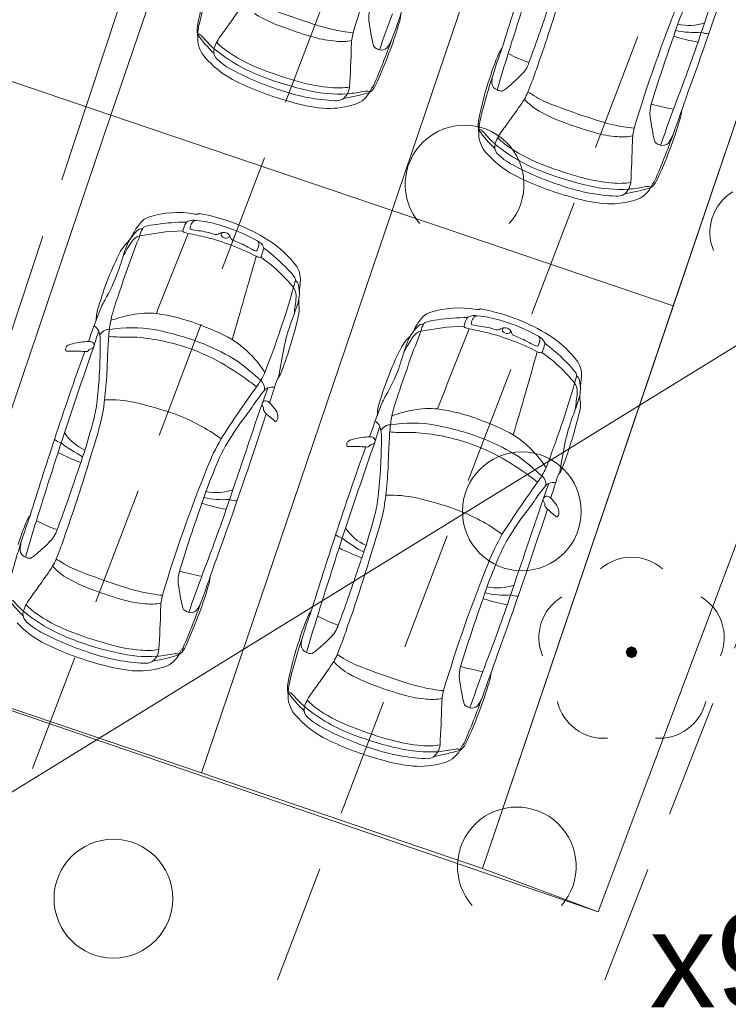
# Model space of a CAD drawing. Header units: metres. Extents: x 6541766 to 6542290, y 5894743 to 5895338.
# Tile 59 of 78: x 6541965.77 to 6541971.74, y 5895241.47 to 5895249.75. Entities that reach past the tile are written whole.
import ezdxf

# ---------------------------------------------------------------- set-up
doc = ezdxf.new("R2010")
doc.units = ezdxf.units.M
doc.linetypes.add('1.0_0.5', pattern=[1.5, 1, -0.5])
doc.linetypes.add('1.5_0.5', pattern=[2, 1.5, -0.5])
for name, color, linetype, lineweight in [('_dr_ścieki kd', 36, 'Continuous', 30), ('A-OPIS', 4, 'Continuous', 20), ('A-PZT', 4, 'Continuous', 9), ('IE - podklad', 8, 'Continuous', 9)]:
    doc.layers.add(name, color=color, linetype=linetype, lineweight=lineweight)
for name, color, linetype in [('jezdnia', 7, 'Continuous'), ('przewód kanalizacyjny', 7, 'Continuous'), ('zadrzewienie  zakrzewienie', 7, 'Continuous')]:
    doc.layers.add(name, color=color, linetype=linetype)
doc.styles.add('MtXpl_Arial33', font='arial.ttf', dxfattribs={"height": 0.2})

# ---------------------------------------------------------------- blocks, each defined once
blk = doc.blocks.new('blok - sanitarne pzt chelmza ng')
at = {"layer": 'przewód kanalizacyjny', "color": 34, "linetype": 'Continuous', "lineweight": 9}
for q in [(6542523.08, 5895278.6), (6542481.059, 5895252.714)]:
    blk.add_line((6542454.82, 5895236.55), q, dxfattribs=at)
blk = doc.blocks.new('blok - podklad szary rfqfqw')
at = {"color": 8, "linetype": 'ByBlock', "lineweight": 9}
for p, q in [((6541966.9941, 5895247.9695), (6541967.1421, 5895247.9769)), ((6541966.778, 5895247.9365), (6541966.9941, 5895247.9695)), ((6541969.1456, 5895247.1335), (6541969.3617, 5895247.1666)), ((6541969.3617, 5895247.1666), (6541969.5096, 5895247.1739))]:
    blk.add_line(p, q, dxfattribs=at)
at = {"color": 8, "linetype": 'Continuous', "lineweight": 9}
for centre in [(6541969.996, 5895245.616), (6541966.556, 5895242.356)]:
    blk.add_circle(centre, 0.5, dxfattribs=at)
at = {"color": 8, "linetype": 'ByBlock', "lineweight": 9}
for centre, radius, start, end in [((6541980.4765, 5895246.0622), 12.4292, 157.99016, 163.24734), ((6542237.269, 5895159.9482), 280.4904, 161.175516, 161.367053), ((6541932.2389, 5895263.2739), 41.629, 340.15378, 341.94072), ((6542001.1869, 5895239.8506), 32.8129, 161.69992, 162.87689), ((6541969.8165, 5895249.2278), 2.5968, 160.99762, 169.45622), ((6541971.5321, 5895248.7095), 4.3708, 161.5402, 166.94486), ((6542047.3074, 5895225.2271), 81.1328, 162.218438, 162.614439), ((6541958.5357, 5895253.4974), 12.3068, 340.40152, 343.42465), ((6541965.0379, 5895251.5766), 3.1096, 323.71621, 327.13784), ((6539964.5826, 5895962.0804), 2127.1906, 340.4308561, 340.4409631), ((6541982.844, 5895245.2593), 12.4292, 157.99016, 163.24734), ((6541968.4171, 5895250.9067), 1.2892, 238.5622, 251.40132), ((6541969.8929, 5895254.9647), 5.5008, 248.62684, 252.27423), ((6541968.9955, 5895249.7684), 0.288, 164.11737, 185.31096), ((6542010.0952, 5895234.9064), 43.8011, 160.11503, 160.53709), ((6541968.6006, 5895249.835), 0.3781, 341.25642, 354.8754), ((6541958.185, 5895253.835), 12.6747, 339.48969, 341.64097), ((6541973.864, 5895248.7959), 2.7154, 156.7614, 162.42115), ((6541900.4928, 5895297.5498), 82.3533, 324.417187, 324.507963), ((6541968.7681, 5895251.3061), 1.6739, 250.81743, 257.17548), ((6541970.8977, 5895250.0481), 2.2104, 187.96816, 193.41876), ((6541965.9177, 5895250.6119), 3.1709, 338.82422, 343.54175), ((6541971.3978, 5895250.1304), 0.4241, 257.92761, 288.97543), ((6541967.6904, 5895249.6656), 0.4286, 174.99882, 188.14176), ((6541967.976, 5895249.5893), 0.71, 171.28598, 181.26541), ((6541967.2679, 5895249.5992), 0.0345, 54.08916, 90.88664), ((6541967.7847, 5895249.3769), 0.405, 141.28713, 151.35243), ((6541968.9341, 5895252.1193), 2.6054, 249.13107, 254.62742), ((6541968.6866, 5895250.8929), 1.2531, 256.61755, 264.88237), ((6541969.1346, 5895249.5145), 0.5748, 166.89201, 178.30963), ((6541971.4543, 5895250.3844), 0.7379, 257.23607, 274.20087), ((6541971.5826, 5895249.8561), 0.2206, 250.34154, 266.88431), ((6541967.5288, 5895249.6104), 0.2652, 187.97992, 228.276), ((6541968.0717, 5895250.1891), 0.9808, 214.88439, 226.91669), ((6541967.1817, 5895249.4865), 0.1764, 41.95967, 52.85972), ((6541967.9703, 5895250.1506), 0.8546, 219.71395, 228.47647), ((6541967.9043, 5895249.3313), 0.5321, 153.21394, 159.82451), ((6541967.827, 5895249.9428), 0.5507, 223.32182, 237.3813), ((6541968.4881, 5895250.4403), 0.8683, 253.62937, 266.28651), ((6541968.4816, 5895249.9802), 0.4094, 263.03131, 281.53638), ((6541962.1569, 5895252.0334), 7.1742, 336.76276, 340.09024), ((6541968.5505, 5895249.7424), 0.3833, 323.85951, 336.61844), ((6541983.5948, 5895245.2177), 13.081, 160.35273, 162.99089), ((6541952.2829, 5895256.3031), 20.3455, 338.96917, 340.66273), ((6541971.6838, 5895250.8507), 1.3006, 251.69471, 261.01063), ((6541967.4914, 5895249.4872), 0.0908, 162.31353, 215.98839), ((6541968.3121, 5895250.6129), 1.4283, 230.50448, 249.94855), ((6541968.2961, 5895250.6264), 1.3797, 236.27448, 250.25048), ((6541959.1302, 5895249.7577), 9.4326, 356.53533, 358.62562), ((6541968.7818, 5895249.5467), 0.036, 198.59644, 232.41767), ((6541968.8387, 5895249.6389), 0.1443, 236.84272, 253.1732), ((6541966.0823, 5895250.4861), 2.9726, 334.30612, 339.93961), ((6541968.8152, 5895249.5626), 0.0643, 253.55432, 314.1479), ((6541971.4699, 5895248.7441), 1.819, 156.59844, 163.18375), ((6541973.1396, 5895248.2673), 3.5372, 159.40416, 163.18471), ((6541981.6116, 5895245.779), 12.2974, 162.53554, 164.02741), ((6541969.9876, 5895249.3814), 0.2056, 140.72566, 155.52932), ((6541970.411, 5895250.4573), 1.1208, 241.78816, 251.54953), ((6541967.9276, 5895249.9381), 0.7792, 222.41746, 244.66155), ((6541967.8046, 5895249.8178), 0.5449, 224.79591, 242.3873), ((6541969.8266, 5895249.4654), 0.2404, 312.31685, 342.75889), ((6541968.7507, 5895251.5927), 2.5562, 242.03466, 252.49078), ((6541968.9571, 5895252.2776), 3.1578, 249.08563, 254.83706), ((6541968.2192, 5895249.9647), 2.0009, 338.51471, 342.69068), ((6541968.701, 5895251.4961), 2.5185, 243.92844, 254.81677), ((6541968.7542, 5895251.7095), 2.6103, 249.08585, 257.65111), ((6541968.4985, 5895250.5224), 1.3438, 254.13827, 265.40177), ((6541972.184, 5895248.4248), 2.5968, 160.99762, 169.45622), ((6541973.8996, 5895247.9066), 4.3708, 161.5402, 166.94486), ((6541969.986, 5895249.2222), 0.2422, 163.60919, 180.3183), ((6541969.8118, 5895249.2273), 0.0683, 185.44512, 250.49876), ((6541968.9711, 5895250.2861), 1.4255, 309.01889, 315.53656), ((6541977.5559, 5895246.3123), 8.0247, 158.6654, 159.32583), ((6541968.4949, 5895250.6851), 1.614, 251.45738, 267.37537), ((6541968.455, 5895250.2326), 1.1039, 256.42582, 273.76489), ((6541968.4505, 5895249.7653), 0.5854, 264.14329, 279.34525), ((6541968.3977, 5895249.2037), 0.1487, 307.80828, 353.82319), ((6541968.1893, 5895250.8991), 1.8331, 279.6208, 286.59036), ((6541968.3919, 5895250.5697), 1.4449, 275.38515, 281.34151), ((6541968.5181, 5895249.253), 0.2239, 281.94032, 330.3808), ((6541968.688, 5895249.0998), 0.0545, 69.8647, 102.61178), ((6541968.6915, 5895249.1133), 0.0406, 54.83854, 68.03289), ((6541968.634, 5895249.2601), 0.1416, 303.77659, 333.67631), ((6541968.4837, 5895249.266), 0.2603, 331.63667, 337.25971), ((6541968.7938, 5895249.133), 0.0772, 136.2281, 155.20743), ((6541968.6958, 5895249.2265), 0.0583, 316.4487, 336.0835), ((6541969.8372, 5895249.262), 0.1101, 244.05228, 259.55671), ((6541969.8239, 5895249.1783), 0.0255, 254.88899, 296.04428), ((6541969.6927, 5895249.3972), 0.2807, 300.48833, 308.80234), ((6541969.5149, 5895249.3825), 0.5834, 329.48768, 336.03007), ((6541969.7728, 5895248.6339), 0.5809, 55.69008, 61.72417), ((6539966.9501, 5895961.2775), 2127.1906, 340.4308561, 340.4409631), ((6541968.4821, 5895250.5365), 1.5356, 253.32007, 263.95389), ((6541968.4333, 5895249.1892), 0.117, 263.96107, 298.31), ((6541967.4054, 5895250.7736), 3.1096, 323.71621, 327.13784), ((6541970.4223, 5895249.4559), 0.5482, 222.39836, 235.5549), ((6541970.5182, 5895249.7869), 0.7924, 238.16566, 250.65411), ((6541968.3723, 5895249.7195), 0.712, 265.81705, 285.65297), ((6541970.7847, 5895250.1038), 1.2892, 238.5622, 251.40132), ((6541972.2604, 5895254.1618), 5.5008, 248.62684, 252.27423), ((6541971.363, 5895248.9654), 0.288, 164.11737, 185.31096), ((6541971.9109, 5895252.2392), 3.2998, 255.52231, 258.85558), ((6542012.4627, 5895234.1035), 43.8011, 160.11503, 160.53709), ((6541970.9682, 5895249.032), 0.3781, 341.25642, 354.8754), ((6541970.058, 5895248.8626), 0.4286, 174.99882, 188.14176), ((6541970.3436, 5895248.7863), 0.71, 171.28598, 181.26541), ((6541902.8604, 5895296.7469), 82.3533, 324.417187, 324.507963), ((6541971.1356, 5895250.5031), 1.6739, 250.81743, 257.17548), ((6541973.2652, 5895249.2452), 2.2104, 187.96816, 193.41876), ((6541968.2853, 5895249.8089), 3.1709, 338.82422, 343.54175), ((6541970.4392, 5895249.3861), 0.9808, 214.88439, 226.91669), ((6541969.6355, 5895248.7963), 0.0345, 54.08916, 90.88664), ((6541969.5492, 5895248.6836), 0.1764, 41.95967, 52.85972), ((6541970.3378, 5895249.3476), 0.8546, 219.71395, 228.47647), ((6541970.1523, 5895248.5739), 0.405, 141.28713, 151.35243), ((6541971.3016, 5895251.3164), 2.6054, 249.13107, 254.62742), ((6541970.8557, 5895249.6373), 0.8683, 253.62937, 266.28651), ((6541971.0541, 5895250.09), 1.2531, 256.61755, 264.88237), ((6541971.5021, 5895248.7115), 0.5748, 166.89201, 178.30963), ((6541969.8963, 5895248.8074), 0.2652, 187.97992, 228.276), ((6541970.2718, 5895248.5283), 0.5321, 153.21394, 159.82451), ((6541970.1945, 5895249.1398), 0.5507, 223.32182, 237.3813), ((6541970.8491, 5895249.1772), 0.4094, 263.03131, 281.53638), ((6541961.4978, 5895248.9547), 9.4326, 356.53533, 358.62562), ((6541971.1493, 5895248.7437), 0.036, 198.59644, 232.41767), ((6541964.5245, 5895251.2305), 7.1742, 336.76276, 340.09024), ((6541970.918, 5895248.9395), 0.3833, 323.85951, 336.61844), ((6541969.8589, 5895248.6842), 0.0908, 162.31353, 215.98839), ((6541970.6796, 5895249.8099), 1.4283, 230.50448, 249.94855), ((6541970.6636, 5895249.8234), 1.3797, 236.27448, 250.25048), ((6541971.2063, 5895248.836), 0.1443, 236.84272, 253.1732), ((6541968.4498, 5895249.6831), 2.9726, 334.30612, 339.93961), ((6541971.1827, 5895248.7596), 0.0643, 253.55432, 314.1479), ((6541970.2951, 5895249.1352), 0.7792, 222.41746, 244.66155), ((6541970.1721, 5895249.0148), 0.5449, 224.79591, 242.3873), ((6541971.1183, 5895250.7897), 2.5562, 242.03466, 252.49078), ((6541971.3247, 5895251.4746), 3.1578, 249.08563, 254.83706), ((6541971.0685, 5895250.6932), 2.5185, 243.92844, 254.81677), ((6541971.1217, 5895250.9065), 2.6103, 249.08585, 257.65111), ((6541970.866, 5895249.7194), 1.3438, 254.13827, 265.40177), ((6541971.0015, 5895248.4571), 0.1416, 303.77659, 333.67631), ((6541971.0634, 5895248.4236), 0.0583, 316.4487, 336.0835), ((6541970.8625, 5895249.8821), 1.614, 251.45738, 267.37537), ((6541970.8226, 5895249.4297), 1.1039, 256.42582, 273.76489), ((6541970.818, 5895248.9624), 0.5854, 264.14329, 279.34525), ((6541970.7652, 5895248.4007), 0.1487, 307.80828, 353.82319), ((6541970.5569, 5895250.0961), 1.8331, 279.6208, 286.59036), ((6541970.7594, 5895249.7667), 1.4449, 275.38515, 281.34151), ((6541970.8856, 5895248.45), 0.2239, 281.94032, 330.3808), ((6541971.0555, 5895248.2968), 0.0545, 69.8647, 102.61178), ((6541971.0591, 5895248.3103), 0.0406, 54.83854, 68.03289), ((6541970.8512, 5895248.463), 0.2603, 331.63667, 337.25971), ((6541971.1613, 5895248.3301), 0.0772, 136.2281, 155.20743), ((6541970.8496, 5895249.7335), 1.5356, 253.32007, 263.95389), ((6541970.7398, 5895248.9166), 0.712, 265.81705, 285.65297), ((6541970.8009, 5895248.3862), 0.117, 263.96107, 298.31), ((6541967.0992, 5895247.7687), 0.4182, 134.78774, 149.36891), ((6541966.8879, 5895247.9733), 0.1242, 106.31028, 132.08343), ((6541967.1012, 5895247.3257), 0.806, 79.80576, 107.93425), ((6541967.1954, 5895248.0269), 0.0338, 117.74854, 152.77186), ((6541967.2295, 5895247.9435), 0.1238, 77.97471, 113.74442), ((6541967.2545, 5895248.0221), 0.0425, 88.99579, 150.18463), ((6541967.277, 5895248.3019), 0.1859, 259.70499, 266.69007), ((6541967.1898, 5895247.2185), 0.8487, 72.41689, 85.57581), ((6541967.2651, 5895248.1307), 0.0144, 274.97663, 317.74613), ((6541967.2813, 5895248.1147), 0.00831, 80.0944, 131.64394), ((6541966.9889, 5895246.5039), 1.6455, 59.48385, 79.71641), ((6541967.0302, 5895247.694), 0.3954, 134.71677, 152.01673), ((6541965.558, 5895248.5814), 1.3248, 330.11566, 333.08915), ((6541966.7927, 5895247.9415), 0.0527, 81.86003, 140.53449), ((6541967.0967, 5895247.846), 0.3313, 153.52485, 164.14839), ((6541966.8328, 5895247.9759), 0.0372, 110.4707, 151.41505), ((6541966.955, 5895247.6183), 0.4151, 94.75597, 109.01206), ((6541967.1576, 5895246.5097), 1.5405, 89.50703, 98.84838), ((6541967.1508, 5895247.9758), 0.0088, 172.76704, 254.01963), ((6541967.4001, 5895247.9222), 0.2638, 152.90406, 168.03996), ((6541967.313, 5895247.9835), 0.1125, 147.91706, 171.27031), ((6541967.2125, 5895247.9995), 0.0108, 174.49739, 263.72439), ((6541967.4081, 5895248.9652), 0.9961, 258.60685, 262.08905), ((6541967.1861, 5895247.2593), 0.7243, 71.89777, 83.27164), ((6541967.0172, 5895246.5422), 1.546, 60.87977, 73.89084), ((6541979.4592, 5895243.0836), 13.578, 159.05907, 161.27545), ((6541968.155, 5895246.9624), 1.7146, 147.24121, 152.34762), ((6541966.4167, 5895248.1137), 0.348, 315.73634, 326.42545), ((6541966.8101, 5895247.8227), 0.1182, 105.76462, 145.2232), ((6542305.5771, 5895113.9729), 363.952, 158.399375, 158.513649), ((6541967.297, 5895248.3876), 0.4458, 250.52175, 255.38123), ((6541965.6791, 5895240.7042), 7.4067, 77.08414, 78.27314), ((6541966.8558, 5895246.0164), 1.9662, 62.67295, 75.9051), ((6541967.4224, 5895247.9898), 0.0435, 255.04165, 305.55766), ((6541967.4825, 5895247.9016), 0.0632, 67.53453, 123.40724), ((6541967.4828, 5895247.945), 0.02, 100.28788, 174.01906), ((6541967.4944, 5895247.9524), 0.0319, 189.56076, 232.01898), ((6541967.5066, 5895247.9675), 0.0514, 231.6454, 287.77938), ((6541967.4927, 5895247.9141), 0.048, 27.52786, 73.16338), ((6541967.5173, 5895247.9343), 0.0164, 287.7624, 27.75354), ((6541967.3846, 5895247.8529), 0.1722, 21.69566, 28.97128), ((6541967.5734, 5895247.9262), 0.0303, 198.60575, 245.04043), ((6541967.2451, 5895247.0306), 0.9237, 61.24927, 70.02834), ((6541967.7143, 5895247.787), 0.1194, 25.86571, 62.39629), ((6541967.7334, 5895247.8622), 0.0473, 340.92986, 40.16325), ((6541967.3405, 5895247.0925), 0.9599, 39.74002, 59.71982), ((6541968.9734, 5895246.6021), 2.6466, 152.90426, 163.87467), ((6541966.9657, 5895247.5896), 0.411, 136.8307, 147.97407), ((6541967.4396, 5895247.5305), 0.8349, 155.2904, 161.44166), ((6541968.0524, 5895248.4873), 0.7418, 240.70025, 246.2738), ((6541967.7575, 5895247.8171), 0.00955, 247.91697, 337.56255), ((6541967.6, 5895247.8908), 0.1835, 335.03809, 346.1035), ((6541973.428, 5895245.9204), 5.9201, 161.21938, 161.84487), ((6541967.8076, 5895247.8311), 0.0162, 342.94905, 29.60093), ((6541966.9891, 5895246.6924), 1.4123, 42.60731, 53.77502), ((6541962.1389, 5895249.1726), 4.7145, 340.81001, 343.02646), ((6541909.8918, 5895264.0755), 60.1219, 343.56261, 344.257182), ((6541967.7969, 5895247.8348), 0.0812, 241.7979, 263.99463), ((6541967.7894, 5895247.7673), 0.0134, 265.40197, 349.93896), ((6541967.0097, 5895246.6372), 1.369, 39.03669, 54.86273), ((6541967.8271, 5895247.4205), 0.3042, 31.97924, 48.52548), ((6541967.9309, 5895247.5712), 0.2001, 0.47638, 42.42489), ((6541965.2183, 5895248.132), 1.4644, 329.7245, 339.65808), ((6541963.6789, 5895248.7247), 4.5618, 344.41941, 345.19858), ((6541968.0633, 5895247.5661), 0.0269, 345.46128, 35.41116), ((6541968.0581, 5895247.5123), 0.0565, 6.56544, 56.41618), ((6541967.7416, 5895247.5662), 0.3895, 352.90606, 0.96626), ((6541960.0789, 5895249.7949), 8.3171, 338.78882, 343.97899), ((6541967.966, 5895247.4263), 0.1297, 356.9947, 34.35047), ((6541967.8461, 5895247.4514), 0.2764, 342.17561, 14.09079), ((6541968.6032, 5895247.4362), 0.4822, 170.21349, 176.31256), ((6541967.0627, 5895247.0663), 0.6657, 150.54411, 160.86388), ((6541971.9076, 5895245.6664), 5.597, 161.4995, 163.40944), ((6541964.2117, 5895247.8173), 3.9041, 352.00469, 354.15219), ((6541968.3829, 5895247.3816), 0.2652, 174.43295, 186.0042), ((6541966.7012, 5895247.2335), 0.2895, 159.01072, 181.23986), ((6541964.6788, 5895248.4777), 3.6058, 339.62234, 342.05725), ((6541967.8911, 5895247.3176), 0.2309, 344.25993, 9.01435), ((6541969.4687, 5895246.5227), 0.806, 79.80576, 107.93425), ((6541969.6446, 5895247.4989), 0.1859, 259.70499, 266.69007), ((6541969.6326, 5895247.3277), 0.0144, 274.97663, 317.74613), ((6541969.6488, 5895247.3118), 0.00831, 80.0944, 131.64394), ((6541969.3565, 5895245.7009), 1.6455, 59.48385, 79.71641), ((6541972.0211, 5895245.1058), 5.9971, 158.6971, 161.12013), ((6541967.2438, 5895247.0768), 0.7249, 164.98927, 174.42739), ((6541967.0636, 5895245.5867), 1.7212, 101.77918, 107.9165), ((6541966.8487, 5895246.5413), 0.743, 84.65373, 100.58975), ((6541966.7172, 5895245.7623), 1.5319, 68.97699, 82.47028), ((6541964.4317, 5895248.1276), 3.7836, 339.46407, 346.66659), ((6541969.4667, 5895246.9657), 0.4182, 134.78774, 149.36891), ((6541969.2554, 5895247.1703), 0.1242, 106.31028, 132.08343), ((6541969.3226, 5895246.8153), 0.4151, 94.75597, 109.01206), ((6541969.5251, 5895245.7067), 1.5405, 89.50703, 98.84838), ((6541969.7677, 5895247.1193), 0.2638, 152.90406, 168.03996), ((6541969.5629, 5895247.2239), 0.0338, 117.74854, 152.77186), ((6541969.597, 5895247.1406), 0.1238, 77.97471, 113.74442), ((6541969.6805, 5895247.1805), 0.1125, 147.91706, 171.27031), ((6541969.6221, 5895247.2191), 0.0425, 88.99579, 150.18463), ((6541969.5573, 5895246.4155), 0.8487, 72.41689, 85.57581), ((6541966.3504, 5895247.0966), 0.0912, 24.16037, 62.10183), ((6541966.5163, 5895247.0757), 0.0718, 85.22645, 111.48359), ((6541968.9814, 5895246.8886), 2.4727, 173.99788, 177.68385), ((6541966.7063, 5895246.0178), 1.1442, 80.26424, 99.25275), ((6541966.4313, 5895244.7289), 2.4617, 68.8879, 79.02974), ((6541966.7013, 5895245.5368), 1.7494, 60.73325, 71.13871), ((6541969.3952, 5895246.7113), 1.4306, 159.07834, 168.8723), ((6541969.3978, 5895246.8911), 0.3954, 134.71677, 152.01673), ((6541967.9256, 5895247.7784), 1.3248, 330.11566, 333.08915), ((6541969.1603, 5895247.1385), 0.0527, 81.86003, 140.53449), ((6541969.4642, 5895247.043), 0.3313, 153.52485, 164.14839), ((6541969.2004, 5895247.1729), 0.0372, 110.4707, 151.41505), ((6542307.9446, 5895113.1699), 363.952, 158.399375, 158.513649), ((6541969.5184, 5895247.1728), 0.0088, 172.76704, 254.01963), ((6541969.6646, 5895247.5847), 0.4458, 250.52175, 255.38123), ((6541968.0467, 5895239.9012), 7.4067, 77.08414, 78.27314), ((6541969.58, 5895247.1965), 0.0108, 174.49739, 263.72439), ((6541969.7756, 5895248.1623), 0.9961, 258.60685, 262.08905), ((6541969.5537, 5895246.4563), 0.7243, 71.89777, 83.27164), ((6541969.79, 5895247.1868), 0.0435, 255.04165, 305.55766), ((6541969.3848, 5895245.7392), 1.546, 60.87977, 73.89084), ((6541969.85, 5895247.0987), 0.0632, 67.53453, 123.40724), ((6541969.8504, 5895247.1421), 0.02, 100.28788, 174.01906), ((6541969.8619, 5895247.1495), 0.0319, 189.56076, 232.01898), ((6541969.8603, 5895247.1111), 0.048, 27.52786, 73.16338), ((6541968.094, 5895246.5235), 1.769, 159.8141, 164.03209), ((6541966.1464, 5895247.0492), 0.2995, 357.74661, 16.42663), ((6541966.5427, 5895247.0305), 0.1237, 115.18512, 145.04421), ((6541966.583, 5895247.4779), 0.394, 260.33764, 270.44027), ((6541966.422, 5895232.2929), 14.7919, 88.71758, 89.36434), ((6541966.6069, 5895245.2918), 1.7952, 70.66658, 85.33197), ((6541967.0506, 5895246.2829), 0.9297, 32.7369, 57.03369), ((6541981.8267, 5895242.2807), 13.578, 159.05907, 161.27545), ((6541969.3333, 5895246.7867), 0.411, 136.8307, 147.97407), ((6541970.5225, 5895246.1594), 1.7146, 147.24121, 152.34762), ((6541969.8071, 5895246.7276), 0.8349, 155.2904, 161.44166), ((6541968.7843, 5895247.3107), 0.348, 315.73634, 326.42545), ((6541969.1777, 5895247.0198), 0.1182, 105.76462, 145.2232), ((6541969.2234, 5895245.2134), 1.9662, 62.67295, 75.9051), ((6541969.8742, 5895247.1646), 0.0514, 231.6454, 287.77938), ((6541969.8848, 5895247.1313), 0.0164, 287.7624, 27.75354), ((6541969.7522, 5895247.0499), 0.1722, 21.69566, 28.97128), ((6541969.9409, 5895247.1232), 0.0303, 198.60575, 245.04043), ((6541969.6126, 5895246.2276), 0.9237, 61.24927, 70.02834), ((6541970.0818, 5895246.984), 0.1194, 25.86571, 62.39629), ((6541970.1009, 5895247.0593), 0.0473, 340.92986, 40.16325), ((6541969.7081, 5895246.2896), 0.9599, 39.74002, 59.71982), ((6542020.0792, 5895228.2516), 56.8682, 160.75051, 161.61062), ((6541966.1964, 5895246.9797), 0.0425, 162.46603, 191.70985), ((6541966.1933, 5895246.9797), 0.0396, 125.4297, 161.152), ((6541966.231, 5895246.9062), 0.1219, 98.83084, 119.81536), ((6541966.3258, 5895246.6319), 0.4108, 96.32248, 106.04398), ((6541966.369, 5895246.45), 0.5968, 92.14374, 98.52193), ((6541966.3496, 5895246.9753), 0.0711, 67.48119, 92.3639), ((6541966.3709, 5895246.956), 0.0286, 89.60133, 136.7781), ((6541966.365, 5895247.012), 0.0281, 282.55525, 334.82722), ((6541966.3622, 5895247.0135), 0.0312, 334.53233, 62.10086), ((6541962.0678, 5895247.0267), 4.3778, 353.69075, 0.14003), ((6541972.0116, 5895246.6481), 5.5114, 176.45828, 178.60783), ((6541966.6556, 5895245.4475), 1.6322, 58.92177, 70.47071), ((6541966.635, 5895245.347), 1.812, 57.80073, 67.85565), ((6541984.0061, 5895243.963), 16.2977, 169.30565, 170.17468), ((6541971.341, 5895245.7992), 2.6466, 152.90426, 163.87467), ((6541964.5065, 5895248.3696), 4.7145, 340.81001, 343.02646), ((6541970.42, 5895247.6844), 0.7418, 240.70025, 246.2738), ((6541970.1251, 5895247.0141), 0.00955, 247.91697, 337.56255), ((6541969.9675, 5895247.0879), 0.1835, 335.03809, 346.1035), ((6541975.7955, 5895245.1174), 5.9201, 161.21938, 161.84487), ((6541970.1751, 5895247.0281), 0.0162, 342.94905, 29.60093), ((6541969.3567, 5895245.8894), 1.4123, 42.60731, 53.77502), ((6541988.9598, 5895238.7624), 24.0839, 160.09607, 161.95802), ((6541966.1606, 5895246.9713), 0.00586, 181.65504, 275.78891), ((6541966.2013, 5895248.3079), 1.3431, 268.28748, 269.56141), ((6541966.2092, 5895245.3048), 1.6602, 86.36172, 90.62718), ((6541966.3236, 5895246.9907), 0.0304, 252.66881, 330.23322), ((6541912.2593, 5895263.2725), 60.1219, 343.56261, 344.257182), ((6541970.1644, 5895247.0318), 0.0812, 241.7979, 263.99463), ((6541970.157, 5895246.9644), 0.0134, 265.40197, 349.93896), ((6541969.3772, 5895245.8343), 1.369, 39.03669, 54.86273), ((6541970.2984, 5895246.7682), 0.2001, 0.47638, 42.42489), ((6541966.2908, 5895244.8102), 2.3664, 51.58307, 59.32106), ((6541966.0965, 5895244.8732), 2.5081, 47.32532, 53.15329), ((6541967.5859, 5895247.329), 1.4644, 329.7245, 339.65808), ((6541970.1947, 5895246.6175), 0.3042, 31.97924, 48.52548), ((6541962.1795, 5895247.0422), 4.3302, 353.53814, 356.5543), ((6541967.2175, 5895247.0659), 0.6759, 323.54987, 335.50896), ((6541968.0236, 5895246.6798), 0.0996, 139.79773, 157.51278), ((6541967.7732, 5895246.8639), 0.2115, 325.49266, 342.48357), ((6541966.0465, 5895247.9217), 4.5618, 344.41941, 345.19858), ((6541970.4308, 5895246.7631), 0.0269, 345.46128, 35.41116), ((6541970.4256, 5895246.7093), 0.0565, 6.56544, 56.41618), ((6541970.1091, 5895246.7633), 0.3895, 352.90606, 0.96626), ((6541975.0857, 5895241.3625), 9.042, 144.1012, 147.46043), ((6541967.7409, 5895246.6471), 0.0895, 352.91514, 51.54512), ((6541964.3908, 5895247.8371), 3.6618, 339.10083, 341.15823), ((6541967.8715, 5895246.6042), 0.0526, 106.73159, 142.69057), ((6541967.896, 5895246.561), 0.1015, 80.0491, 112.93363), ((6541459.8944, 5895407.582), 532.8968, 342.409089, 342.430217), ((6541962.4465, 5895248.9919), 8.3171, 338.78882, 343.97899), ((6541970.3336, 5895246.6233), 0.1297, 356.9947, 34.35047), ((6541970.2137, 5895246.6485), 0.2764, 342.17561, 14.09079), ((6541970.9708, 5895246.6332), 0.4822, 170.21349, 176.31256), ((6541968.9054, 5895245.7344), 1.4036, 140.02793, 145.81578), ((6541969.4302, 5895246.2634), 0.6657, 150.54411, 160.86388), ((6541974.2752, 5895244.8634), 5.597, 161.4995, 163.40944), ((6541967.0463, 5895247.6747), 3.6058, 339.62234, 342.05725), ((6541966.5793, 5895247.0143), 3.9041, 352.00469, 354.15219), ((6541970.7505, 5895246.5786), 0.2652, 174.43295, 186.0042), ((6541965.1603, 5895246.6949), 1.2676, 345.60675, 353.23592), ((6541965.271, 5895246.6657), 1.2162, 344.75879, 354.7737), ((6541966.5203, 5895245.5089), 1.0467, 77.79352, 92.08466), ((6541966.0504, 5895243.5467), 3.0642, 70.3839, 76.96378), ((6542233.2956, 5895156.0161), 280.4904, 161.175516, 161.367053), ((6541965.2137, 5895248.2602), 3.0695, 322.92181, 325.53035), ((6541967.8357, 5895246.5164), 0.028, 120.7743, 215.92265), ((6541967.7333, 5895246.4411), 0.099, 28.94297, 36.4132), ((6541967.7995, 5895246.4801), 0.0223, 349.21668, 23.71812), ((6541967.8391, 5895246.5212), 0.0261, 81.76075, 132.74621), ((6541967.8308, 5895246.4912), 0.0571, 43.53701, 77.81505), ((6541967.2965, 5895246.0122), 0.7747, 36.01422, 42.00305), ((6541974.3886, 5895244.3028), 5.9971, 158.6971, 161.12013), ((6541969.0687, 5895246.4305), 0.2895, 159.01072, 181.23986), ((6541969.2163, 5895245.7383), 0.743, 84.65373, 100.58975), ((6541970.2586, 5895246.5147), 0.2309, 344.25993, 9.01435), ((6541966.5295, 5895244.9538), 1.5781, 53.72549, 69.61769), ((6541928.2655, 5895259.3417), 41.629, 340.15378, 341.94072), ((6541969.3618, 5895245.0994), 2.1457, 142.36457, 149.18911), ((6541967.8439, 5895246.473), 0.0227, 172.60312, 211.86016), ((6541967.2592, 5895245.9993), 0.73, 36.80701, 39.23099), ((6541966.5608, 5895244.8708), 2.0243, 48.22482, 50.67506), ((6541967.8496, 5895246.4132), 0.0916, 352.26065, 36.54557), ((6541967.9023, 5895246.4036), 0.0381, 308.88812, 355.85933), ((6541969.6113, 5895246.2738), 0.7249, 164.98927, 174.42739), ((6541969.4311, 5895244.7837), 1.7212, 101.77918, 107.9165), ((6541969.0848, 5895244.9594), 1.5319, 68.97699, 82.47028), ((6541966.7992, 5895247.3246), 3.7836, 339.46407, 346.66659), ((6541971.7627, 5895245.9083), 1.4306, 159.07834, 168.8723), ((6541954.1089, 5895249.7963), 12.7457, 343.29118, 344.45156), ((6541959.488, 5895248.2587), 7.2146, 342.2099, 344.62581), ((6541967.9411, 5895246.4156), 0.0473, 228.03488, 242.63096), ((6541967.9225, 5895246.3788), 0.00607, 238.26215, 307.2572), ((6541968.7179, 5895246.2936), 0.0912, 24.16037, 62.10183), ((6541970.4615, 5895245.7205), 1.769, 159.8141, 164.03209), ((6541968.5139, 5895246.2462), 0.2995, 357.74661, 16.42663), ((6541968.9102, 5895246.2275), 0.1237, 115.18512, 145.04421), ((6541968.8839, 5895246.2727), 0.0718, 85.22645, 111.48359), ((6541971.349, 5895246.0856), 2.4727, 173.99788, 177.68385), ((6541969.0738, 5895245.2149), 1.1442, 80.26424, 99.25275), ((6541968.7989, 5895243.9259), 2.4617, 68.8879, 79.02974), ((6541969.0688, 5895244.7339), 1.7494, 60.73325, 71.13871), ((6541966.4766, 5895246.4953), 0.3971, 213.07923, 246.21949), ((6541968.6933, 5895245.8289), 0.4108, 96.32248, 106.04398), ((6541968.7365, 5895245.647), 0.5968, 92.14374, 98.52193), ((6541968.7171, 5895246.1724), 0.0711, 67.48119, 92.3639), ((6541968.7298, 5895246.2105), 0.0312, 334.53233, 62.10086), ((6541964.4354, 5895246.2238), 4.3778, 353.69075, 0.14003), ((6541968.9506, 5895246.6749), 0.394, 260.33764, 270.44027), ((6541968.7895, 5895231.4899), 14.7919, 88.71758, 89.36434), ((6541968.9745, 5895244.4888), 1.7952, 70.66658, 85.33197), ((6541969.4182, 5895245.48), 0.9297, 32.7369, 57.03369), ((6541997.2135, 5895235.9185), 32.8129, 161.69992, 162.87689), ((6541966.1881, 5895246.3938), 0.2146, 233.3895, 250.08808), ((6541961.4989, 5895247.5867), 4.8222, 341.69416, 343.18903), ((6541967.1173, 5895247.5505), 1.6882, 233.57867, 240.93852), ((6541968.9745, 5895245.35), 1.7468, 149.90273, 158.67823), ((6541968.8213, 5895245.4266), 1.5138, 149.34823, 160.37246), ((6541991.3273, 5895237.9594), 24.0839, 160.09607, 161.95802), ((6542022.4468, 5895227.4486), 56.8682, 160.75051, 161.61062), ((6541968.5639, 5895246.1768), 0.0425, 162.46603, 191.70985), ((6541968.5281, 5895246.1683), 0.00586, 181.65504, 275.78891), ((6541968.5608, 5895246.1768), 0.0396, 125.4297, 161.152), ((6541968.5688, 5895247.505), 1.3431, 268.28748, 269.56141), ((6541968.5985, 5895246.1032), 0.1219, 98.83084, 119.81536), ((6541968.5767, 5895244.5018), 1.6602, 86.36172, 90.62718), ((6541968.6912, 5895246.1877), 0.0304, 252.66881, 330.23322), ((6541968.7384, 5895246.153), 0.0286, 89.60133, 136.7781), ((6541968.7325, 5895246.209), 0.0281, 282.55525, 334.82722), ((6541974.3791, 5895245.8451), 5.5114, 176.45828, 178.60783), ((6541969.0232, 5895244.6446), 1.6322, 58.92177, 70.47071), ((6541969.0025, 5895244.5441), 1.812, 57.80073, 67.85565), ((6541986.3736, 5895243.16), 16.2977, 169.30565, 170.17468), ((6542043.3339, 5895221.295), 81.1328, 162.218438, 162.614439), ((6541967.1353, 5895248.2384), 2.371, 243.8286, 248.87872), ((6541945.3543, 5895253.1524), 22.1066, 340.87803, 341.3275), ((6541978.5289, 5895241.9958), 12.8938, 161.28986, 161.55739), ((6541968.464, 5895244.0703), 2.5081, 47.32532, 53.15329), ((6541954.5622, 5895249.5653), 12.3068, 340.40152, 343.42465), ((6541978.8705, 5895241.3272), 12.4292, 157.99016, 163.24734), ((6541968.6583, 5895244.0073), 2.3664, 51.58307, 59.32106), ((6541970.1408, 5895246.061), 0.2115, 325.49266, 342.48357), ((6541954.2115, 5895249.9029), 12.6747, 339.48969, 341.64097), ((6541969.8905, 5895244.8637), 2.7154, 156.7614, 162.42115), ((6541964.5471, 5895246.2393), 4.3302, 353.53814, 356.5543), ((6541969.5851, 5895246.2629), 0.6759, 323.54987, 335.50896), ((6541970.1084, 5895245.8441), 0.0895, 352.91514, 51.54512), ((6541462.2619, 5895406.779), 532.8968, 342.409089, 342.430217), ((6541970.3911, 5895245.8768), 0.0996, 139.79773, 157.51278), ((6541977.4532, 5895240.5596), 9.042, 144.1012, 147.46043), ((6541971.2729, 5895244.9314), 1.4036, 140.02793, 145.81578), ((6541966.7584, 5895247.0341), 3.6618, 339.10083, 341.15823), ((6541970.2391, 5895245.8012), 0.0526, 106.73159, 142.69057), ((6541970.2635, 5895245.758), 0.1015, 80.0491, 112.93363), ((6541967.4243, 5895246.1983), 0.4241, 257.92761, 288.97543), ((6541967.5279, 5895245.892), 1.2676, 345.60675, 353.23592), ((6541967.6385, 5895245.8627), 1.2162, 344.75879, 354.7737), ((6541968.8878, 5895244.7059), 1.0467, 77.79352, 92.08466), ((6541970.2032, 5895245.7134), 0.028, 120.7743, 215.92265), ((6541970.2066, 5895245.7183), 0.0261, 81.76075, 132.74621), ((6541970.1983, 5895245.6883), 0.0571, 43.53701, 77.81505), ((6541979.6213, 5895241.2856), 13.081, 160.35273, 162.99089), ((6541967.7104, 5895246.9186), 1.3006, 251.69471, 261.01063), ((6541967.4809, 5895246.4522), 0.7379, 257.23607, 274.20087), ((6541967.6091, 5895245.924), 0.2206, 250.34154, 266.88431), ((6541968.4179, 5895242.7437), 3.0642, 70.3839, 76.96378), ((6542235.6631, 5895155.2132), 280.4904, 161.175516, 161.367053), ((6541967.5812, 5895247.4573), 3.0695, 322.92181, 325.53035), ((6541970.1008, 5895245.6382), 0.099, 28.94297, 36.4132), ((6541970.1671, 5895245.6771), 0.0223, 349.21668, 23.71812), ((6541970.2114, 5895245.67), 0.0227, 172.60312, 211.86016), ((6541969.6267, 5895245.1964), 0.73, 36.80701, 39.23099), ((6541969.664, 5895245.2092), 0.7747, 36.01422, 42.00305), ((6541970.2171, 5895245.6102), 0.0916, 352.26065, 36.54557), ((6541969.1661, 5895244.3352), 3.5372, 159.40416, 163.18471), ((6541966.0142, 5895245.4493), 0.2056, 140.72566, 155.52932), ((6541948.3095, 5895252.3709), 20.3455, 338.96917, 340.66273), ((6541956.4765, 5895248.9934), 12.7457, 343.29118, 344.45156), ((6541968.897, 5895244.1508), 1.5781, 53.72549, 69.61769), ((6541930.633, 5895258.5388), 41.629, 340.15378, 341.94072), ((6541971.7293, 5895244.2964), 2.1457, 142.36457, 149.18911), ((6541968.9284, 5895244.0678), 2.0243, 48.22482, 50.67506), ((6541970.3087, 5895245.6127), 0.0473, 228.03488, 242.63096), ((6541970.2901, 5895245.5758), 0.00607, 238.26215, 307.2572), ((6541970.2698, 5895245.6006), 0.0381, 308.88812, 355.85933), ((6541967.4964, 5895244.812), 1.819, 156.59844, 163.18375), ((6541977.6382, 5895241.8469), 12.2974, 162.53554, 164.02741), ((6541966.4375, 5895246.5252), 1.1208, 241.78816, 251.54953), ((6541961.8556, 5895247.4557), 7.2146, 342.2099, 344.62581), ((6541965.8531, 5895245.5332), 0.2404, 312.31685, 342.75889), ((6541964.2457, 5895246.0326), 2.0009, 338.51471, 342.69068), ((6541999.581, 5895235.1155), 32.8129, 161.69992, 162.87689), ((6541968.5556, 5895245.5908), 0.2146, 233.3895, 250.08808), ((6541968.8441, 5895245.6923), 0.3971, 213.07923, 246.21949), ((6541971.342, 5895244.5471), 1.7468, 149.90273, 158.67823), ((6541969.9261, 5895243.9744), 4.3708, 161.5402, 166.94486), ((6541966.0126, 5895245.2901), 0.2422, 163.60919, 180.3183), ((6541964.9976, 5895246.354), 1.4255, 309.01889, 315.53656), ((6541963.8664, 5895246.7837), 4.8222, 341.69416, 343.18903), ((6541969.4849, 5895246.7475), 1.6882, 233.57867, 240.93852), ((6541980.8964, 5895241.1928), 12.8938, 161.28986, 161.55739), ((6541971.1888, 5895244.6237), 1.5138, 149.34823, 160.37246), ((6541965.8383, 5895245.2952), 0.0683, 185.44512, 250.49876), ((6541965.7192, 5895245.4651), 0.2807, 300.48833, 308.80234), ((6541973.5824, 5895242.3802), 8.0247, 158.6654, 159.32583), ((6542045.7014, 5895220.4921), 81.1328, 162.218438, 162.614439), ((6541969.5029, 5895247.4355), 2.371, 243.8286, 248.87872), ((6541956.9298, 5895248.7623), 12.3068, 340.40152, 343.42465), ((6541947.7218, 5895252.3494), 22.1066, 340.87803, 341.3275), ((6541965.8637, 5895245.3299), 0.1101, 244.05228, 259.55671), ((6541965.8504, 5895245.2462), 0.0255, 254.88899, 296.04428), ((6541963.432, 5895246.8415), 3.1096, 323.71621, 327.13784), ((6541965.5414, 5895245.4504), 0.5834, 329.48768, 336.03007), ((6541966.4489, 5895245.5238), 0.5482, 222.39836, 235.5549), ((6541965.7993, 5895244.7018), 0.5809, 55.69008, 61.72417), ((6541966.5447, 5895245.8548), 0.7924, 238.16566, 250.65411), ((6539962.9766, 5895957.3454), 2127.1906, 340.4308561, 340.4409631), ((6541981.2381, 5895240.5242), 12.4292, 157.99016, 163.24734), ((6541966.8112, 5895246.1717), 1.2892, 238.5622, 251.40132), ((6541968.2869, 5895250.2296), 5.5008, 248.62684, 252.27423), ((6541967.3895, 5895245.0333), 0.288, 164.11737, 185.31096), ((6541967.9375, 5895248.3071), 3.2998, 255.52231, 258.85558), ((6541956.579, 5895249.0999), 12.6747, 339.48969, 341.64097), ((6541972.258, 5895244.0608), 2.7154, 156.7614, 162.42115), ((6541898.8869, 5895292.8148), 82.3533, 324.417187, 324.507963), ((6541967.1622, 5895246.571), 1.6739, 250.81743, 257.17548), ((6541969.2918, 5895245.3131), 2.2104, 187.96816, 193.41876), ((6542008.4893, 5895230.1714), 43.8011, 160.11503, 160.53709), ((6541966.9947, 5895245.0999), 0.3781, 341.25642, 354.8754), ((6541969.7919, 5895245.3954), 0.4241, 257.92761, 288.97543), ((6541967.3281, 5895247.3843), 2.6054, 249.13107, 254.62742), ((6541967.0806, 5895246.1578), 1.2531, 256.61755, 264.88237), ((6541967.5286, 5895244.7794), 0.5748, 166.89201, 178.30963), ((6541964.3118, 5895245.8768), 3.1709, 338.82422, 343.54175), ((6541969.8484, 5895245.6493), 0.7379, 257.23607, 274.20087), ((6541969.9767, 5895245.1211), 0.2206, 250.34154, 266.88431), ((6541966.4658, 5895245.454), 0.9808, 214.88439, 226.91669), ((6541966.3643, 5895245.4155), 0.8546, 219.71395, 228.47647), ((6541966.2984, 5895244.5962), 0.5321, 153.21394, 159.82451), ((6541966.221, 5895245.2077), 0.5507, 223.32182, 237.3813), ((6541966.1788, 5895244.6418), 0.405, 141.28713, 151.35243), ((6541966.8822, 5895245.7052), 0.8683, 253.62937, 266.28651), ((6541966.8756, 5895245.2451), 0.4094, 263.03131, 281.53638), ((6541960.551, 5895247.2983), 7.1742, 336.76276, 340.09024), ((6541966.9445, 5895245.0074), 0.3833, 323.85951, 336.61844), ((6541981.9889, 5895240.4827), 13.081, 160.35273, 162.99089), ((6541950.677, 5895251.568), 20.3455, 338.96917, 340.66273), ((6541970.0779, 5895246.1156), 1.3006, 251.69471, 261.01063), ((6541965.8854, 5895244.7521), 0.0908, 162.31353, 215.98839), ((6541966.7062, 5895245.8778), 1.4283, 230.50448, 249.94855), ((6541966.6902, 5895245.8913), 1.3797, 236.27448, 250.25048), ((6541957.5243, 5895245.0226), 9.4326, 356.53533, 358.62562), ((6541967.1758, 5895244.8116), 0.036, 198.59644, 232.41767), ((6541967.2328, 5895244.9038), 0.1443, 236.84272, 253.1732), ((6541967.2093, 5895244.8275), 0.0643, 253.55432, 314.1479), ((6541971.5337, 5895243.5322), 3.5372, 159.40416, 163.18471), ((6541968.3817, 5895244.6464), 0.2056, 140.72566, 155.52932), ((6541966.3216, 5895245.203), 0.7792, 222.41746, 244.66155), ((6541966.1987, 5895245.0827), 0.5449, 224.79591, 242.3873), ((6541964.4764, 5895245.751), 2.9726, 334.30612, 339.93961), ((6541969.864, 5895244.009), 1.819, 156.59844, 163.18375), ((6541980.0057, 5895241.0439), 12.2974, 162.53554, 164.02741), ((6541968.805, 5895245.7222), 1.1208, 241.78816, 251.54953), ((6541968.2207, 5895244.7303), 0.2404, 312.31685, 342.75889), ((6541967.1448, 5895246.8576), 2.5562, 242.03466, 252.49078), ((6541967.3512, 5895247.5425), 3.1578, 249.08563, 254.83706), ((6541966.6133, 5895245.2296), 2.0009, 338.51471, 342.69068), ((6541967.095, 5895246.761), 2.5185, 243.92844, 254.81677), ((6541967.1483, 5895246.9744), 2.6103, 249.08585, 257.65111), ((6541966.8925, 5895245.7873), 1.3438, 254.13827, 265.40177), ((6541970.5781, 5895243.6897), 2.5968, 160.99762, 169.45622), ((6541972.2937, 5895243.1715), 4.3708, 161.5402, 166.94486), ((6541968.3801, 5895244.4871), 0.2422, 163.60919, 180.3183), ((6541967.3652, 5895245.551), 1.4255, 309.01889, 315.53656), ((6541975.95, 5895241.5772), 8.0247, 158.6654, 159.32583), ((6541966.889, 5895245.95), 1.614, 251.45738, 267.37537), ((6541966.8491, 5895245.4976), 1.1039, 256.42582, 273.76489), ((6541966.8445, 5895245.0302), 0.5854, 264.14329, 279.34525), ((6541966.7917, 5895244.4686), 0.1487, 307.80828, 353.82319), ((6541966.786, 5895245.8346), 1.4449, 275.38515, 281.34151), ((6541967.082, 5895244.3647), 0.0545, 69.8647, 102.61178), ((6541967.0856, 5895244.3782), 0.0406, 54.83854, 68.03289), ((6541967.0281, 5895244.525), 0.1416, 303.77659, 333.67631), ((6541966.8778, 5895244.5309), 0.2603, 331.63667, 337.25971), ((6541967.1879, 5895244.3979), 0.0772, 136.2281, 155.20743), ((6541967.0899, 5895244.4915), 0.0583, 316.4487, 336.0835), ((6541968.2059, 5895244.4922), 0.0683, 185.44512, 250.49876), ((6541968.2313, 5895244.5269), 0.1101, 244.05228, 259.55671), ((6541968.2179, 5895244.4433), 0.0255, 254.88899, 296.04428), ((6541968.0868, 5895244.6622), 0.2807, 300.48833, 308.80234), ((6541967.9089, 5895244.6474), 0.5834, 329.48768, 336.03007), ((6541968.1669, 5895243.8988), 0.5809, 55.69008, 61.72417), ((6541966.8762, 5895245.8014), 1.5356, 253.32007, 263.95389), ((6541966.8274, 5895244.4541), 0.117, 263.96107, 298.31), ((6541966.5834, 5895246.164), 1.8331, 279.6208, 286.59036), ((6541966.9121, 5895244.5179), 0.2239, 281.94032, 330.3808), ((6541965.7995, 5895246.0385), 3.1096, 323.71621, 327.13784), ((6541968.8164, 5895244.7209), 0.5482, 222.39836, 235.5549), ((6541968.9123, 5895245.0519), 0.7924, 238.16566, 250.65411), ((6539965.3442, 5895956.5424), 2127.1906, 340.4308561, 340.4409631), ((6541966.7664, 5895244.9845), 0.712, 265.81705, 285.65297), ((6541969.1787, 5895245.3687), 1.2892, 238.5622, 251.40132), ((6541970.6545, 5895249.4267), 5.5008, 248.62684, 252.27423), ((6541969.7571, 5895244.2303), 0.288, 164.11737, 185.31096), ((6541970.305, 5895247.5041), 3.2998, 255.52231, 258.85558), ((6542010.8568, 5895229.3684), 43.8011, 160.11503, 160.53709), ((6541969.3623, 5895244.2969), 0.3781, 341.25642, 354.8754), ((6541968.452, 5895244.1276), 0.4286, 174.99882, 188.14176), ((6541901.2544, 5895292.0118), 82.3533, 324.417187, 324.507963), ((6541969.5297, 5895245.768), 1.6739, 250.81743, 257.17548), ((6541971.6593, 5895244.5101), 2.2104, 187.96816, 193.41876), ((6541966.6794, 5895245.0738), 3.1709, 338.82422, 343.54175), ((6541968.7376, 5895244.0512), 0.71, 171.28598, 181.26541), ((6541968.8333, 5895244.651), 0.9808, 214.88439, 226.91669), ((6541968.0296, 5895244.0612), 0.0345, 54.08916, 90.88664), ((6541967.9433, 5895243.9485), 0.1764, 41.95967, 52.85972), ((6541968.5464, 5895243.8389), 0.405, 141.28713, 151.35243), ((6541969.6957, 5895246.5813), 2.6054, 249.13107, 254.62742), ((6541969.4482, 5895245.3549), 1.2531, 256.61755, 264.88237), ((6541969.8962, 5895243.9765), 0.5748, 166.89201, 178.30963), ((6541968.2904, 5895244.0724), 0.2652, 187.97992, 228.276), ((6541968.7319, 5895244.6125), 0.8546, 219.71395, 228.47647), ((6541968.6659, 5895243.7932), 0.5321, 153.21394, 159.82451), ((6541968.5886, 5895244.4048), 0.5507, 223.32182, 237.3813), ((6541969.2497, 5895244.9022), 0.8683, 253.62937, 266.28651), ((6541969.2432, 5895244.4421), 0.4094, 263.03131, 281.53638), ((6541969.5434, 5895244.0086), 0.036, 198.59644, 232.41767), ((6541962.9185, 5895246.4954), 7.1742, 336.76276, 340.09024), ((6541969.3121, 5895244.2044), 0.3833, 323.85951, 336.61844), ((6541968.253, 5895243.9492), 0.0908, 162.31353, 215.98839), ((6541969.0737, 5895245.0748), 1.4283, 230.50448, 249.94855), ((6541969.0577, 5895245.0884), 1.3797, 236.27448, 250.25048), ((6541959.8918, 5895244.2196), 9.4326, 356.53533, 358.62562), ((6541969.6003, 5895244.1009), 0.1443, 236.84272, 253.1732), ((6541966.8439, 5895244.948), 2.9726, 334.30612, 339.93961), ((6541969.5768, 5895244.0245), 0.0643, 253.55432, 314.1479), ((6541968.6892, 5895244.4001), 0.7792, 222.41746, 244.66155), ((6541968.5662, 5895244.2798), 0.5449, 224.79591, 242.3873), ((6541969.5124, 5895246.0546), 2.5562, 242.03466, 252.49078), ((6541969.7188, 5895246.7396), 3.1578, 249.08563, 254.83706), ((6541969.4626, 5895245.9581), 2.5185, 243.92844, 254.81677), ((6541969.5158, 5895246.1714), 2.6103, 249.08585, 257.65111), ((6541969.2601, 5895244.9844), 1.3438, 254.13827, 265.40177), ((6541969.4575, 5895243.6885), 0.0583, 316.4487, 336.0835), ((6541969.2566, 5895245.147), 1.614, 251.45738, 267.37537), ((6541969.2166, 5895244.6946), 1.1039, 256.42582, 273.76489), ((6541969.2121, 5895244.2273), 0.5854, 264.14329, 279.34525), ((6541969.1593, 5895243.6656), 0.1487, 307.80828, 353.82319), ((6541968.951, 5895245.361), 1.8331, 279.6208, 286.59036), ((6541969.1535, 5895245.0316), 1.4449, 275.38515, 281.34151), ((6541969.2797, 5895243.715), 0.2239, 281.94032, 330.3808), ((6541969.4496, 5895243.5617), 0.0545, 69.8647, 102.61178), ((6541969.4532, 5895243.5753), 0.0406, 54.83854, 68.03289), ((6541969.3956, 5895243.722), 0.1416, 303.77659, 333.67631), ((6541969.2453, 5895243.728), 0.2603, 331.63667, 337.25971), ((6541969.5554, 5895243.595), 0.0772, 136.2281, 155.20743), ((6541969.2437, 5895244.9984), 1.5356, 253.32007, 263.95389), ((6541969.195, 5895243.6511), 0.117, 263.96107, 298.31), ((6541969.1339, 5895244.1815), 0.712, 265.81705, 285.65297)]:
    blk.add_arc(centre, radius, start, end, dxfattribs=at)
at = {"color": 8, "linetype": 'Continuous', "lineweight": 9}
for centre, radius, start, end in [((6541969.514, 5895248.367), 0.5, 318.85, 221.162), ((6541971.98, 5895247.964), 0.4, 121.308, 202.548), ((6541970.92, 5895244.83), 0.4, 49.272, 130.728), ((6541970.54, 5895244.554), 0.4, 121.308, 202.548), ((6541971.3, 5895244.554), 0.4, 337.452, 58.692), ((6541970.685, 5895244.106), 0.4, 193.221, 274.871), ((6541971.155, 5895244.106), 0.4, 265.129, 346.779), ((6541969.954, 5895242.627), 0.5, 318.85, 221.162)]:
    blk.add_arc(centre, radius, start, end, dxfattribs=at)
at = {"color": 8, "linetype": 'Continuous', "lineweight": 9, "extrusion": (0, 0, -1)}
for points in [[(-6541970.8846, 5895244.3946), (-6541970.8846, 5895244.4654), (-6541970.87, 5895244.43)], [(-6541970.8846, 5895244.4654), (-6541970.92, 5895244.38), (-6541970.92, 5895244.48)], [(-6541970.8846, 5895244.4654), (-6541970.8846, 5895244.3946), (-6541970.92, 5895244.38)], [(-6541970.92, 5895244.48), (-6541970.92, 5895244.38), (-6541970.9554, 5895244.3946)], [(-6541970.92, 5895244.48), (-6541970.9554, 5895244.3946), (-6541970.9554, 5895244.4654)], [(-6541970.9554, 5895244.4654), (-6541970.9554, 5895244.3946), (-6541970.97, 5895244.43)]]:
    blk.add_solid(points, dxfattribs=at)
at = {"layer": 'A-PZT', "color": 8, "lineweight": 9}
for p, q in [((6541966.536, 5895248.9518), (6541968.1419, 5895253.6869)), ((6541968.1419, 5895253.6869), (6541966.536, 5895248.9518)), ((6541968.9035, 5895248.1488), (6541970.5095, 5895252.8839)), ((6541970.5095, 5895252.8839), (6541968.9035, 5895248.1488)), ((6541972.877, 5895252.0809), (6541969.6652, 5895242.6108)), ((6541971.2711, 5895247.3458), (6541972.877, 5895252.0809)), ((6541970.6394, 5895242.2454), (6541974.1642, 5895251.6444)), ((6541970.6394, 5895242.2454), (6541974.1642, 5895251.6444)), ((6541964.1685, 5895249.7547), (6541966.536, 5895248.9518)), ((6541966.536, 5895248.9518), (6541964.1685, 5895249.7547)), ((6541964.9301, 5895244.2167), (6541966.536, 5895248.9518)), ((6541966.536, 5895248.9518), (6541964.9301, 5895244.2167)), ((6541966.536, 5895248.9518), (6541968.9035, 5895248.1488)), ((6541968.9035, 5895248.1488), (6541966.536, 5895248.9518)), ((6541967.2976, 5895243.4137), (6541968.9035, 5895248.1488)), ((6541968.9035, 5895248.1488), (6541967.2976, 5895243.4137)), ((6541968.9035, 5895248.1488), (6541971.2711, 5895247.3458)), ((6541971.2711, 5895247.3458), (6541968.9035, 5895248.1488)), ((6541969.6652, 5895242.6108), (6541971.2711, 5895247.3458)), ((6541960.1228, 5895245.8471), (6541970.6394, 5895242.2454)), ((6541964.9301, 5895244.2167), (6541967.2976, 5895243.4137)), ((6541967.2976, 5895243.4137), (6541969.6652, 5895242.6108)), ((6541969.6652, 5895242.6108), (6541970.6394, 5895242.2454))]:
    blk.add_line(p, q, dxfattribs=at)
at = {"layer": 'jezdnia', "color": 8, "linetype": '1.5_0.5', "lineweight": 9}
blk.add_line((6541965.49, 5895246.51), (6541971.47, 5895264.51), dxfattribs=at)
at = {"layer": 'zadrzewienie  zakrzewienie', "color": 8, "linetype": '1.0_0.5', "lineweight": 9}
for p, q in [((6541956.29, 5895218.21), (6541980.66, 5895282.38)), ((6541983.29, 5895281.84), (6541958.91, 5895218.05)), ((6541983.29, 5895281.84), (6541958.91, 5895218.05)), ((6541960.85, 5895216.53), (6541986.23, 5895281.35))]:
    blk.add_line(p, q, dxfattribs=at)
at = {"layer": 'A-OPIS', "color": 8, "lineweight": 9, "style": 'MtXpl_Arial33'}
blk.add_text('x94,44', height=0.8, dxfattribs=at).set_placement((6541971.0713, 5895241.4413))

msp = doc.modelspace()

# ---------------------------------------------------------------- block references
at = {"layer": '_dr_ścieki kd', "lineweight": 9}
msp.add_blockref('blok - sanitarne pzt chelmza ng', (-500, 0), dxfattribs=at)
at = {"layer": 'IE - podklad'}
msp.add_blockref('blok - podklad szary rfqfqw', (0, 0), dxfattribs=at)

doc.saveas('drawing.dxf')
